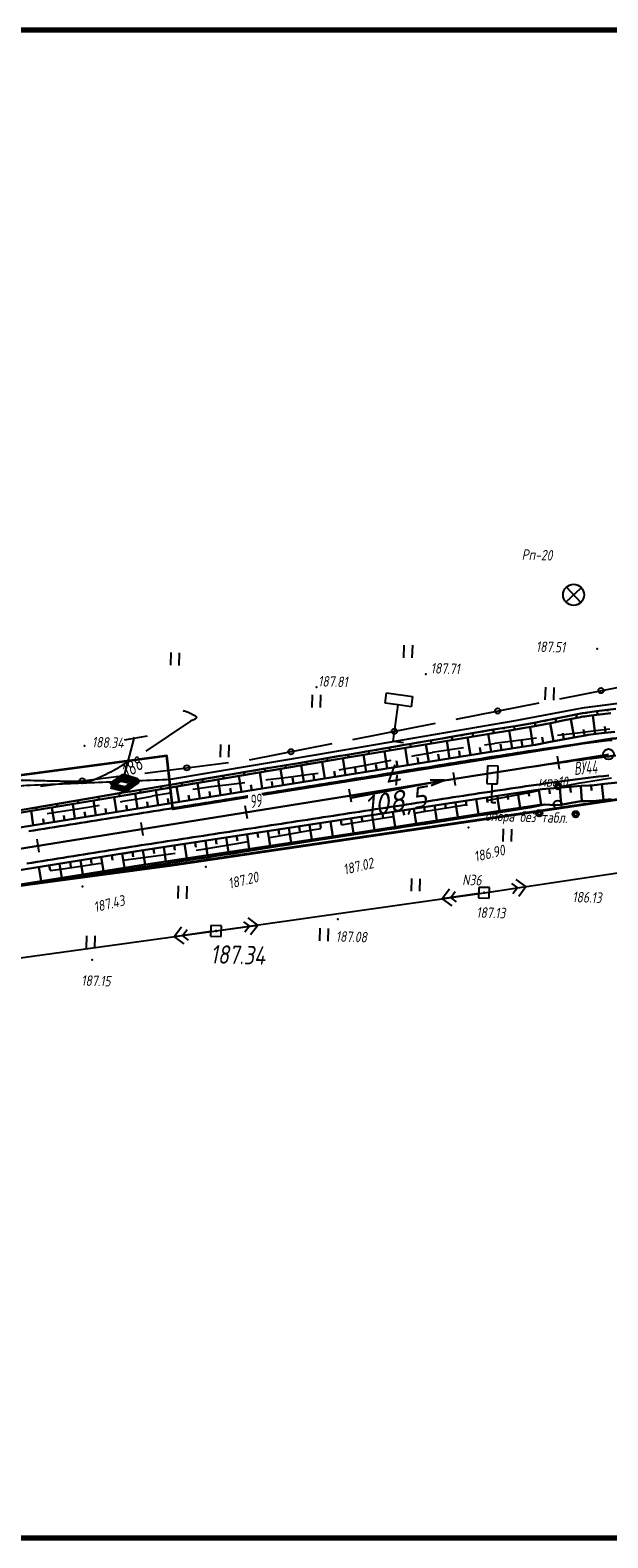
# Paper-space layout 'Лист2' of a CAD drawing. Header units: millimetres. Extents: x -640 to 411, y -3 to 287.
# Tile 8 of 10: x 115 to 224, y 1 to 287. Entities that reach past the tile are written whole.
import ezdxf

# ---------------------------------------------------------------- set-up
doc = ezdxf.new("R2010")
doc.units = ezdxf.units.MM
doc.linetypes.add('CONTI', pattern=[0])
for name, color, linetype, lineweight in [('10', 1, 'Continuous', 35), ('КОПИЯ_ОСЬ_13_ОТКОСЫ', 7, 'Continuous', 30), ('КОПИЯ_ОСЬ_ГРАНИЦЫ_ПОЛОС', 7, 'Continuous', 30), ('ОСЬ_ВЕРХ_ПОКРЫТИЯ_ГРАНИЦЫ_ПОЛОС', 7, 'Continuous', 30), ('ОСЬ_ВЕРХ_ПОКРЫТИЯ_ОСЬ', 1, 'Continuous', 30), ('Уклоны ПЧ', 5, 'Continuous', 30)]:
    doc.layers.add(name, color=color, linetype=linetype, lineweight=lineweight)
for name, color, linetype in [('_Оформление', 7, 'Continuous'), ('_Ростелеком', 6, 'Continuous'), ('GOR_BDEFAULT', 212, 'CONTI'), ('NAD_MDEFAULT', 7, 'CONTI'), ('PI_OTDEFAULT', 172, 'CONTI'), ('PI_TTDEFAULT', 5, 'CONTI'), ('PLN_O', 7, 'CONTI'), ('SIT_LDEFAULT', 7, 'CONTI'), ('USLZNDEFAULT', 7, 'CONTI'), ('ZAPSKDEFAULT', 7, 'CONTI'), ('КОПИЯ_ОСЬ_ТАНГЕНСЫ', 1, 'Continuous'), ('ОСЬ_ВЕРХ_ПОКРЫТИЯ_ОТКОСЫ', 7, 'Continuous'), ('ОСЬ_ВЕРХ_ПОКРЫТИЯ_ПИКЕТЫ', 1, 'Continuous')]:
    doc.layers.add(name, color=color, linetype=linetype)
doc.styles.add('eskd', font='isocpeur.ttf', dxfattribs={"width": 1.2, "height": 2})
doc.styles.add('SHRFT', font='isocpeui.ttf')
doc.styles.get("Standard").update_dxf_attribs({"font": 'isocpeui.ttf'})
doc.styles.add('ГОСТ', font='isocpeur.ttf', dxfattribs={"height": 4})
doc.linetypes.add('Связь', pattern='A,12.5,[130,ltypeshp.shx,S=1,R=-30,X=0,Y=0.9],1,[130,ltypeshp.shx,S=1,R=-30,X=0,Y=0.9],1,[130,ltypeshp.shx,S=1,R=-30,X=0,Y=0.9],4.5', length=19)

# ---------------------------------------------------------------- blocks, each defined once
blk = doc.blocks.new('BL_2011')
at = {"color": 0}
for p, q in [((0, 0), (0, 2.4)), ((1.6, 0), (1.6, 2.4))]:
    blk.add_line(p, q, dxfattribs=at)
blk = doc.blocks.new('BL_2009')
at = {"color": 0}
for centre, radius in [((0, 3.46), 0.6), ((0, 3.46), 0.3), ((0, 0), 0.8), ((-3.46, -1.74), 0.6), ((-3.46, -1.74), 0.3), ((3.46, -1.74), 0.6), ((3.46, -1.74), 0.3)]:
    blk.add_circle(centre, radius, dxfattribs=at)
blk = doc.blocks.new('BL_7')
at = {"color": 0}
for p, q in [((-1.4, 1.4), (1.4, -1.4)), ((-1.4, -1.4), (1.4, 1.4))]:
    blk.add_line(p, q, dxfattribs=at)
blk.add_circle((0, 0), 2, dxfattribs=at)
blk = doc.blocks.new('BL_27')
at = {"color": 0}
for p, q in [((1, 1), (-1, 1)), ((-1, 1), (-1, -1)), ((1, -1), (1, 1)), ((-1, -1), (1, -1))]:
    blk.add_line(p, q, dxfattribs=at)
blk.add_circle((0, 0), 0.1, dxfattribs=at)
blk = doc.blocks.new('BL_12')
at = {"color": 0}
for p, q in [((1, 7), (-1, 7)), ((-1, 7), (-1, 3.6)), ((1, 3.6), (1, 7)), ((-1, 3.6), (0, 3.6)), ((0, 0), (0, 3.6)), ((0, 3.6), (1, 3.6)), ((0.8, 0), (0, 0))]:
    blk.add_line(p, q, dxfattribs=at)
blk = doc.blocks.new('BL_13')
at = {"color": 0}
for p, q in [((-2.5, 7), (-2.5, 9)), ((-2.5, 9), (2.5, 9)), ((2.5, 9), (2.5, 7)), ((0, 7), (-2.5, 7)), ((0, 0), (0, 7)), ((2.5, 7), (0, 7)), ((2, 0), (0, 0))]:
    blk.add_line(p, q, dxfattribs=at)
blk = doc.blocks.new('Стрелка')
at = {"layer": 'Уклоны ПЧ', "ltscale": 2}
for points in [[(-0.02, -0.05), (-0.02, 17.97)], [(-0.02, -0.05), (-0.58, 2.62)], [(-0.02, -0.05), (0.53, 2.62)]]:
    blk.add_lwpolyline(points, dxfattribs=at)

psp = doc.layouts.new('Лист2')

# ---------------------------------------------------------------- linework, layer by layer
at = {"layer": '10'}
for points in [[(255.04, 154.67), (224.93, 152.39), (207.26, 149.57), (158.69, 141.81)], [(155.76, 141.34), (141.62, 139.09), (140.47, 149.17), (88.15, 142.24), (-26.82, 123.3), (-26.31, 113.57), (-97.37, 100.2), (-188.74, 82.9), (-234.81, 79.09), (-245.24, 79.44), (-320.53, 81.96), (-435.81, 101.08), (-493.52, 115.13), (-570.05, 134.4), (-567.93, 143.52), (-601.29, 151.53)], [(371.94, 152.68), (354.49, 145.52), (316.18, 140.56), (226.25, 130.69), (227.73, 141.12), (141.49, 128.43), (141.49, 128.43), (66.75, 118.43), (-0.41, 107.37), (-16.93, 104.65), (-86.02, 91.65), (-95.42, 89.88), (-95.64, 79.6), (-176.45, 63.92), (-224.96, 59.06)], [(-224.96, 59.06), (-176.45, 63.92), (-95.64, 79.6), (-95.42, 89.88), (-86.02, 91.65), (-16.93, 104.65), (-0.41, 107.37), (66.75, 118.43), (141.49, 128.43), (141.49, 128.43), (227.73, 141.12), (226.25, 130.69), (316.18, 140.56), (354.49, 145.52), (371.94, 152.68)]]:
    psp.add_lwpolyline(points, dxfattribs=at)
at = {"layer": '_Оформление', "lineweight": 70, "ltscale": 200}
psp.add_lwpolyline([(409.22, 286.78), (-640.2, 286.78), (-640.2, 0.9), (409.22, 0.9)], close=True, dxfattribs=at)
at = {"layer": '_Ростелеком', "color": 5, "linetype": 'Связь', "const_width": 0.35}
psp.add_lwpolyline([(369.28, 169.92), (338.94, 166.14), (290.1, 162.97), (280.18, 163.14), (237.61, 160.6), (219.46, 158.27), (206.58, 155.84), (169.28, 149.45), (141.02, 144.7), (113.41, 143.55), (79.64, 138.3), (36.73, 131.35), (6.2, 126.11), (-26.49, 116.96), (-59.17, 111.21), (-94.25, 104.98), (-124.45, 99.76), (-157.41, 93.63), (-184.06, 88.92), (-239.6, 82.61)], dxfattribs=at)
at = {"layer": '_Ростелеком', "ltscale": 0.25}
for points in [[(134.28, 152.7), (132.08, 144.33), (133.73, 143.94)], [(132.42, 152.24), (136.84, 152.97)]]:
    psp.add_lwpolyline(points, dxfattribs=at)
at = {"layer": '_Ростелеком', "linetype": 'ByBlock', "lineweight": 100, "ltscale": 0.25}
psp.add_lwpolyline([(129.88, 143.53), (132.64, 142.86), (134.79, 144.4), (132.19, 145.18), (129.88, 143.53)], dxfattribs=at)
at = {"layer": 'GOR_BDEFAULT', "color": 212, "elevation": 188, "flags": 128}
for points in [[(143.58, 157.79), (143.71, 157.74), (143.85, 157.69), (144.01, 157.63), (144.18, 157.56), (144.36, 157.49), (144.53, 157.43), (144.71, 157.35), (144.89, 157.27), (145.06, 157.2), (145.23, 157.11), (145.39, 157.04), (145.53, 156.96), (145.67, 156.89), (145.78, 156.81), (145.89, 156.74), (145.96, 156.68), (146.02, 156.62), (146.05, 156.56), (146.07, 156.5), (146.08, 156.44), (146.08, 156.4), (146.05, 156.36), (146.03, 156.31), (146, 156.27), (145.95, 156.23), (145.9, 156.2), (145.86, 156.16), (145.81, 156.14), (145.76, 156.11), (145.72, 156.09), (145.45, 155.96), (145.36, 155.93), (145.27, 155.89), (145.17, 155.86), (145.07, 155.8), (144.96, 155.74), (136.48, 150.08)], [(133.48, 148.3), (133.03, 148.01), (132.61, 147.75), (132.26, 147.52), (131.95, 147.32), (131.66, 147.14), (131.42, 147), (131.22, 146.87), (131.04, 146.76), (130.88, 146.66), (130.75, 146.59), (130.63, 146.52), (130.53, 146.47), (130.45, 146.42), (130.36, 146.37), (130.27, 146.34), (130.2, 146.29), (130.11, 146.25), (130.04, 146.2), (129.95, 146.16), (129.86, 146.11), (129.78, 146.08), (129.69, 146.03), (129.62, 145.99), (129.53, 145.94), (129.43, 145.9), (129.35, 145.86), (129.26, 145.81), (129.18, 145.76), (129.09, 145.72), (128.99, 145.67), (128.91, 145.63), (128.81, 145.59), (128.72, 145.54), (128.63, 145.49), (128.53, 145.45), (128.43, 145.4), (128.34, 145.36), (128.25, 145.31), (128.15, 145.27), (128.04, 145.22), (127.95, 145.17), (127.85, 145.13), (127.75, 145.07), (127.64, 145.03), (127.55, 144.99), (127.44, 144.94), (127.33, 144.9), (127.23, 144.84), (127.13, 144.8), (127.02, 144.75), (126.9, 144.71), (126.79, 144.67), (126.69, 144.62), (126.57, 144.58), (126.45, 144.54), (126.34, 144.51), (126.22, 144.47), (126.1, 144.45), (125.98, 144.41), (125.85, 144.39), (125.73, 144.37), (125.6, 144.35), (125.47, 144.33), (125.34, 144.32), (125.21, 144.31), (125.08, 144.29), (124.94, 144.29), (124.8, 144.28), (124.66, 144.28), (124.53, 144.28), (124.39, 144.27), (124.24, 144.27), (124.1, 144.27), (123.95, 144.27), (123.81, 144.28), (123.66, 144.28), (123.52, 144.28), (123.36, 144.28), (123.21, 144.28), (123.06, 144.28), (122.91, 144.28), (122.76, 144.29), (122.6, 144.29), (122.45, 144.3), (122.29, 144.29), (122.13, 144.29), (121.98, 144.3), (121.82, 144.3), (121.67, 144.31), (121.51, 144.31), (121.35, 144.31), (121.19, 144.31), (121.03, 144.32), (120.85, 144.32), (120.66, 144.34), (120.46, 144.33), (120.26, 144.34), (120.03, 144.35), (119.78, 144.35), (119.51, 144.36), (119.22, 144.37), (118.89, 144.37), (118.55, 144.38), (118.17, 144.39), (117.74, 144.4), (117.3, 144.41), (116.81, 144.42), (116.3, 144.44), (115.76, 144.45), (115.21, 144.46), (114.64, 144.47), (114.07, 144.48), (113.49, 144.5), (112.92, 144.5), (112.34, 144.52), (111.79, 144.53), (111.24, 144.54), (110.71, 144.56), (110.22, 144.57), (109.75, 144.58), (109.31, 144.59), (108.91, 144.59), (108.53, 144.6), (108.18, 144.6), (107.86, 144.6), (107.56, 144.6), (107.29, 144.57), (107.03, 144.56), (106.78, 144.53), (106.55, 144.49), (106.34, 144.44), (106.13, 144.38), (105.93, 144.3), (105.74, 144.21), (105.55, 144.11), (105.36, 143.99), (105.17, 143.87), (104.98, 143.73), (104.79, 143.59), (104.6, 143.43), (104.4, 143.3), (104.21, 143.14), (104, 143.01), (103.8, 142.88), (103.59, 142.76), (103.38, 142.66), (103.15, 142.58), (102.93, 142.52), (102.7, 142.49), (102.46, 142.49), (102.2, 142.51), (101.95, 142.56), (101.69, 142.64), (101.43, 142.74), (101.15, 142.86), (100.89, 142.99), (100.62, 143.13), (100.34, 143.28), (100.07, 143.44), (99.81, 143.6), (99.55, 143.75), (99.29, 143.91), (99.04, 144.05), (98.8, 144.18), (98.56, 144.3), (98.34, 144.4), (98.14, 144.48), (97.94, 144.54), (97.75, 144.6), (97.56, 144.63), (97.38, 144.66), (97.21, 144.68), (97.03, 144.69), (96.87, 144.68), (96.7, 144.67), (96.55, 144.65), (96.39, 144.64), (96.24, 144.61), (96.08, 144.58), (95.93, 144.56), (95.77, 144.53), (95.62, 144.5), (95.47, 144.48), (95.3, 144.44), (95.14, 144.41), (94.98, 144.39), (94.83, 144.36), (94.66, 144.33), (94.5, 144.3), (94.33, 144.27), (94.17, 144.25), (93.99, 144.22), (93.82, 144.18), (93.65, 144.16), (93.48, 144.13), (93.31, 144.1), (93.13, 144.06), (92.94, 144.04), (92.75, 144), (92.53, 143.97), (92.3, 143.94), (92.04, 143.9), (91.76, 143.87), (91.44, 143.83), (91.1, 143.78), (90.72, 143.74), (90.3, 143.7), (89.83, 143.65), (89.32, 143.6), (88.75, 143.55), (88.13, 143.5), (87.47, 143.44), (86.77, 143.38), (86.03, 143.32), (85.27, 143.25), (84.49, 143.18), (83.7, 143.13), (82.91, 143.06), (82.13, 142.99), (81.35, 142.93), (80.6, 142.86), (79.87, 142.81), (79.17, 142.74), (78.53, 142.69), (77.92, 142.63), (77.38, 142.58), (76.89, 142.53), (76.44, 142.47), (76.04, 142.43), (75.69, 142.39), (75.36, 142.35), (75.08, 142.31), (74.82, 142.27), (74.59, 142.23), (74.38, 142.19), (74.19, 142.15), (74.01, 142.12), (73.85, 142.09), (73.7, 142.05), (73.54, 142.01), (73.39, 141.99), (73.23, 141.95), (73.07, 141.91), (72.91, 141.88), (72.76, 141.84), (72.59, 141.8), (72.43, 141.77), (72.27, 141.72), (72.11, 141.69), (71.95, 141.65), (71.78, 141.61), (71.62, 141.57), (71.45, 141.53), (71.29, 141.49), (71.13, 141.45), (70.96, 141.4), (70.79, 141.37), (70.62, 141.33), (70.45, 141.28), (70.28, 141.24), (70.1, 141.2), (69.93, 141.16), (69.77, 141.11), (69.59, 141.06), (69.41, 141.02), (69.24, 140.98), (69.06, 140.93), (68.89, 140.87), (68.71, 140.83), (68.54, 140.78), (68.36, 140.73), (68.18, 140.68), (68, 140.63), (67.82, 140.57), (67.64, 140.52), (67.45, 140.47), (67.27, 140.41), (67.09, 140.36), (66.9, 140.3), (66.72, 140.24), (66.53, 140.18), (66.35, 140.11), (66.16, 140.05), (65.96, 139.98), (65.78, 139.91), (65.59, 139.84), (65.39, 139.77), (65.2, 139.69), (65, 139.61), (64.8, 139.53), (64.61, 139.45), (64.41, 139.37), (64.2, 139.28), (64, 139.19), (63.79, 139.1), (63.58, 139.01), (63.37, 138.92), (63.16, 138.82), (62.95, 138.73), (62.73, 138.63), (62.51, 138.52), (62.29, 138.43), (62.07, 138.32), (61.84, 138.21), (61.61, 138.11), (61.38, 138), (61.15, 137.89), (60.91, 137.77), (60.67, 137.66), (60.43, 137.54), (60.18, 137.42), (59.94, 137.31), (59.69, 137.19), (59.44, 137.06), (59.18, 136.93), (58.93, 136.81), (58.66, 136.68), (58.4, 136.55), (58.13, 136.42), (57.87, 136.29), (57.61, 136.17), (57.35, 136.05), (57.1, 135.92), (56.84, 135.8), (56.59, 135.69), (56.35, 135.58), (56.11, 135.48), (55.88, 135.39), (55.66, 135.3), (55.45, 135.21), (55.24, 135.14), (55.04, 135.08), (54.85, 135.02), (54.67, 134.97), (54.51, 134.92), (54.34, 134.88), (54.2, 134.84), (54.05, 134.8), (53.9, 134.77), (53.78, 134.72), (53.65, 134.69), (53.53, 134.65), (53.42, 134.61), (53.31, 134.57), (53.21, 134.51), (53.12, 134.46), (53.03, 134.4), (52.95, 134.34), (52.87, 134.27), (52.8, 134.21), (52.73, 134.13), (52.67, 134.07), (52.61, 134), (52.56, 133.93), (52.51, 133.87), (52.47, 133.8), (52.43, 133.73), (52.39, 133.67), (52.35, 133.62), (52.33, 133.58)]]:
    psp.add_lwpolyline(points, dxfattribs=at)
at = {"layer": 'PI_TTDEFAULT', "color": 5}
for p in [(222.15, 169.44, 187.51), (189.65, 164.67, 187.71), (168.86, 162.2, 187.81), (124.84, 151.06, 188.34), (197.74, 135.6, 186.9), (147.87, 128.13, 187.2), (124.45, 124.39, 187.43), (200.68, 123.21, 187.13), (172.94, 118.18, 187.09), (149.82, 115.97, 187.34), (126.3, 110.48, 187.15)]:
    psp.add_point(p, dxfattribs=at)
at = {"layer": 'PLN_O'}
for p, q in [((215.04, 160), (228.52, 162.66)), ((195.42, 156.15), (211.11, 159.23)), ((175.8, 152.28), (191.49, 155.36)), ((156.18, 148.42), (171.87, 151.5)), ((136.33, 145.92), (152.21, 147.89)), ((116.48, 143.45), (132.36, 145.42))]:
    psp.add_line(p, q, dxfattribs=at)
for centre in [(222.89, 161.55), (203.26, 157.69), (183.64, 153.82), (164.02, 149.96), (144.27, 146.9), (124.42, 144.44)]:
    psp.add_circle(centre, 0.5, dxfattribs=at)
at = {"layer": 'SIT_LDEFAULT', "color": 7}
for p, q in [((207.73, 152.15), (202.67, 151.49)), ((210.65, 152.52), (207.73, 152.15)), ((217.89, 153.42), (214.62, 153.01)), ((222.39, 153.97), (217.89, 153.42)), ((224.56, 154.23), (222.39, 153.97)), ((187.49, 149.17), (186.91, 149.06)), ((190.84, 149.77), (187.48, 149.16)), ((194.22, 150.33), (190.85, 149.79)), ((196.79, 150.69), (194.21, 150.32)), ((202.67, 151.48), (200.74, 151.22)), ((169.21, 145.85), (167.2, 145.56)), ((174.08, 146.62), (173.15, 146.47)), ((177.43, 147.23), (174.08, 146.62)), ((180.79, 147.88), (177.43, 147.23)), ((182.98, 148.31), (180.79, 147.88)), ((148.88, 143.29), (145.89, 142.87)), ((152.25, 143.71), (148.88, 143.29)), ((155.31, 144.08), (152.25, 143.71)), ((159.66, 144.6), (159.29, 144.56)), ((163.48, 145.07), (159.66, 144.6)), ((167.2, 145.56), (163.48, 145.07)), ((214.99, 143.33), (218.61, 143.99)), ((218.61, 143.99), (222.9, 144.72)), ((222.9, 144.72), (224.87, 144.98)), ((132.15, 140.51), (131.6, 140.41)), ((134.89, 140.99), (132.15, 140.5)), ((137.64, 141.49), (134.89, 140.99)), ((140.38, 141.98), (137.64, 141.5)), ((141.45, 142.16), (140.38, 141.98)), ((145.89, 142.87), (145.4, 142.8)), ((201.24, 140.7), (204.56, 141.34)), ((204.56, 141.33), (209.22, 142.24)), ((209.22, 142.24), (211.07, 142.58)), ((119.77, 138.48), (117.78, 138.17)), ((123.53, 139.07), (119.77, 138.48)), ((126.65, 139.57), (123.53, 139.07)), ((127.66, 139.74), (126.65, 139.57)), ((178.62, 136.91), (182.15, 137.48)), ((182.15, 137.48), (183.5, 137.69)), ((187.46, 138.33), (189.26, 138.62)), ((189.26, 138.62), (192.8, 139.2)), ((192.8, 139.2), (196.34, 139.79)), ((196.34, 139.79), (197.32, 139.97)), ((161.1, 133.9), (164.62, 134.54)), ((164.62, 134.54), (168.13, 135.17)), ((168.13, 135.16), (169.68, 135.43)), ((173.64, 136.1), (175.11, 136.34)), ((175.11, 136.34), (178.62, 136.91)), ((147.35, 131.5), (150.7, 132.05)), ((150.7, 132.05), (154.12, 132.64)), ((154.12, 132.64), (155.91, 132.96)), ((159.84, 133.68), (161.1, 133.91)), ((124.15, 128.27), (127.46, 128.74)), ((127.46, 128.74), (128.21, 128.84)), ((132.18, 129.37), (134.1, 129.62)), ((134.1, 129.62), (137.42, 130.07)), ((137.42, 130.07), (140.74, 130.52)), ((140.74, 130.52), (142.09, 130.71)), ((146.04, 131.3), (147.35, 131.5)), ((200.68, 123.21), (253.06, 131.05)), ((118.31, 127.43), (120.74, 127.78)), ((120.74, 127.78), (124.15, 128.27)), ((149.82, 115.97), (200.68, 123.21)), ((194.13, 123.89), (192.76, 122.09)), ((199.69, 123.07), (192.76, 122.09)), ((194.35, 122.31), (195.2, 123.44)), ((201.68, 123.35), (208.59, 124.39)), ((205.88, 125), (207.02, 124.15)), ((207.02, 124.15), (206.17, 123.02)), ((208.59, 124.39), (206.78, 125.74)), ((207.25, 122.58), (208.59, 124.39)), ((192.76, 122.09), (194.57, 120.72)), ((195.48, 121.47), (194.35, 122.31)), ((155.03, 117.72), (156.15, 116.87)), ((157.74, 117.1), (155.93, 118.46)), ((99.31, 109.03), (149.82, 115.97)), ((143.26, 116.68), (141.9, 114.88)), ((148.83, 115.84), (141.9, 114.88)), ((141.9, 114.88), (143.69, 113.52)), ((143.48, 115.11), (144.33, 116.23)), ((144.61, 114.25), (143.48, 115.11)), ((150.81, 116.11), (157.74, 117.1)), ((156.15, 116.87), (155.3, 115.75)), ((156.38, 115.29), (157.74, 117.1))]:
    psp.add_line(p, q, dxfattribs=at)
at = {"layer": 'КОПИЯ_ОСЬ_13_ОТКОСЫ'}
for points in [[(95.18, 136.03), (114.92, 139.27), (123.1, 140.67), (132.96, 142.33), (133.95, 142.48), (141.84, 143.82), (144.8, 144.31), (145.78, 144.47), (159.59, 146.81), (165.51, 147.8), (169.45, 148.47), (173.39, 149.15), (174.38, 149.32), (177.33, 149.83), (178.32, 150), (180.29, 150.33), (181.28, 150.51), (184.23, 151.01), (185.22, 151.19), (187.19, 151.52), (188.18, 151.7), (193.11, 152.53), (194.09, 152.7), (202.49, 154.14), (206.96, 154.89), (209.86, 155.37), (212.35, 155.88), (213.65, 156.14), (219.38, 157.24), (219.89, 157.33), (222.02, 157.63), (225.67, 158.08)], [(95.26, 135.55), (123.19, 140.12), (133.05, 141.78), (172.48, 148.5), (202.09, 153.44), (205.56, 154.01), (208.06, 154.41), (209.96, 154.71), (211.95, 155.12), (213.94, 155.52), (215.94, 155.92), (216.95, 156.12), (218.96, 156.5), (219.19, 156.55), (219.5, 156.61), (219.81, 156.66), (220.98, 156.82), (222.1, 156.96), (224.76, 157.27)], [(95.26, 135.55), (123.19, 140.12), (133.05, 141.78), (172.48, 148.5), (202.09, 153.44), (205.56, 154.01), (208.06, 154.41), (209.96, 154.71), (211.95, 155.12), (213.94, 155.52), (215.94, 155.92), (216.95, 156.12), (218.96, 156.5), (219.19, 156.55), (219.5, 156.61), (219.81, 156.66), (220.98, 156.82), (222.1, 156.96), (224.76, 157.27)], [(220.14, 157.37), (220.17, 157.15)], [(222.13, 157.64), (222.21, 156.97)], [(224.11, 157.89), (224.14, 157.67)], [(204.41, 154.46), (204.45, 154.26)], [(206.38, 154.8), (206.49, 154.16)], [(208.36, 155.12), (208.39, 154.91)], [(209.94, 151.19), (209.43, 154.62)], [(210.33, 155.46), (210.46, 154.81)], [(212.29, 155.86), (212.33, 155.65)], [(213.87, 151.93), (213.22, 155.38)], [(214.25, 156.25), (214.37, 155.61)], [(216.21, 156.63), (216.25, 156.42)], [(217.8, 152.67), (217.15, 156.15)], [(218.18, 157.01), (218.3, 156.37)], [(221.75, 153.31), (221.32, 156.86)], [(223.74, 153.54), (223.6, 154.73)], [(90.04, 132.01), (203.12, 150.14), (207.09, 150.76), (209.57, 151.13), (210.47, 151.27), (212.94, 151.76), (218.41, 152.79), (219.91, 153.06), (220.41, 153.14), (222.96, 153.45), (225.52, 153.74)], [(188.64, 151.77), (188.67, 151.59)], [(190.61, 152.11), (190.71, 151.54)], [(192.58, 152.44), (192.62, 152.26)], [(194.14, 148.7), (193.6, 152.03)], [(194.56, 152.78), (194.65, 152.2)], [(196.53, 153.12), (196.56, 152.92)], [(198.09, 149.33), (197.55, 152.68)], [(198.5, 153.46), (198.6, 152.86)], [(200.47, 153.79), (200.5, 153.6)], [(202.04, 149.96), (201.49, 153.34)], [(202.44, 154.13), (202.55, 153.52)], [(205.99, 150.58), (205.45, 153.99)], [(207.96, 150.89), (207.79, 152.03)], [(211.91, 151.55), (211.68, 152.69)], [(215.84, 152.3), (215.62, 153.45)], [(219.77, 153.03), (219.56, 154.19)], [(170.9, 148.72), (170.98, 148.25)], [(172.87, 149.06), (172.9, 148.9)], [(174.39, 145.53), (173.87, 148.74)], [(174.84, 149.4), (174.93, 148.91)], [(176.81, 149.74), (176.84, 149.57)], [(178.34, 146.16), (177.82, 149.39)], [(178.78, 150.08), (178.87, 149.57)], [(180.76, 150.42), (180.79, 150.25)], [(182.29, 146.8), (181.77, 150.05)], [(182.73, 150.76), (182.82, 150.23)], [(184.7, 151.1), (184.73, 150.92)], [(186.24, 147.43), (185.71, 150.71)], [(186.67, 151.43), (186.76, 150.88)], [(188.21, 147.75), (188.04, 148.84)], [(190.19, 148.06), (189.66, 151.37)], [(192.16, 148.38), (191.98, 149.48)], [(196.11, 149.01), (195.93, 150.12)], [(200.06, 149.65), (199.88, 150.76)], [(204.01, 150.28), (203.83, 151.4)], [(155.12, 146.05), (155.21, 145.56)], [(157.1, 146.39), (157.12, 146.22)], [(158.59, 143), (158.1, 146.05)], [(159.07, 146.72), (159.15, 146.23)], [(161.04, 147.05), (161.07, 146.89)], [(162.54, 143.63), (162.04, 146.72)], [(163.01, 147.38), (163.09, 146.9)], [(164.99, 147.71), (165.01, 147.55)], [(166.49, 144.26), (165.99, 147.4)], [(166.96, 148.05), (167.04, 147.57)], [(168.93, 148.38), (168.96, 148.22)], [(170.44, 144.9), (169.93, 148.07)], [(172.41, 145.21), (172.24, 146.27)], [(176.36, 145.85), (176.19, 146.91)], [(180.31, 146.48), (180.14, 147.56)], [(184.26, 147.11), (184.09, 148.2)], [(91.31, 124.11), (134.77, 131.08), (204.94, 141.84), (211.72, 142.84), (217.65, 143.35), (219.13, 143.46), (220.61, 143.56), (221.59, 143.63), (223.55, 143.86), (227.97, 144.34)], [(137.37, 143.07), (137.4, 142.89)], [(139.35, 143.4), (139.44, 142.87)], [(141.32, 143.74), (141.35, 143.56)], [(142.79, 140.46), (142.33, 143.36)], [(143.29, 144.06), (143.38, 143.54)], [(145.26, 144.39), (145.29, 144.21)], [(146.74, 141.1), (146.27, 144.03)], [(147.24, 144.72), (147.32, 144.21)], [(149.21, 145.05), (149.24, 144.88)], [(150.69, 141.73), (150.21, 144.7)], [(151.18, 145.39), (151.27, 144.88)], [(152.67, 142.05), (152.51, 143.04)], [(153.15, 145.72), (153.18, 145.55)], [(154.64, 142.36), (154.16, 145.38)], [(156.62, 142.68), (156.45, 143.69)], [(160.56, 143.31), (160.4, 144.33)], [(164.51, 143.95), (164.35, 144.98)], [(168.46, 144.58), (168.3, 145.62)], [(213.06, 142.96), (213.14, 142)], [(215.05, 143.13), (215.32, 139.93)], [(217.04, 143.29), (217.13, 142.23)], [(219.04, 143.45), (219.25, 140.57)], [(221.03, 143.59), (221.1, 142.63)], [(223.02, 143.8), (223.36, 140.83)], [(108.66, 124.18), (135.2, 128.36), (175.74, 134.48), (205.38, 139.01), (208.33, 139.45), (211.27, 139.87), (212.15, 139.96), (214.17, 139.81), (215.15, 139.91), (215.93, 140.01), (217.57, 140.31), (218.05, 140.4), (219.02, 140.56), (220, 140.6), (221.96, 140.67), (224.83, 140.99)], [(121.6, 140.41), (121.63, 140.24)], [(123.57, 140.75), (123.66, 140.2)], [(125.54, 141.08), (125.57, 140.9)], [(126.99, 137.93), (126.55, 140.69)], [(127.51, 141.41), (127.6, 140.86)], [(129.48, 141.74), (129.52, 141.56)], [(130.94, 138.57), (130.5, 141.35)], [(131.46, 142.07), (131.55, 141.53)], [(133.43, 142.4), (133.46, 142.22)], [(134.89, 139.2), (134.44, 142.01)], [(135.4, 142.73), (135.49, 142.19)], [(136.87, 139.52), (136.72, 140.45)], [(138.84, 139.83), (138.38, 142.69)], [(140.82, 140.15), (140.66, 141.1)], [(144.77, 140.78), (144.61, 141.75)], [(148.72, 141.41), (148.56, 142.39)], [(195.25, 140.36), (195.68, 137.52)], [(197.22, 140.66), (197.37, 139.72)], [(199.2, 140.96), (199.64, 138.13)], [(201.18, 141.27), (201.32, 140.32)], [(203.15, 141.57), (203.59, 138.73)], [(205.13, 141.87), (205.27, 140.93)], [(207.11, 142.16), (207.53, 139.33)], [(209.09, 142.46), (209.23, 141.51)], [(211.07, 142.75), (211.49, 139.89)], [(-203.04, 70.94), (-200.03, 71.34), (-197.63, 71.68), (-194.63, 72.12), (-189.4, 72.91), (-184.17, 73.73), (-179.2, 74.54), (-172.26, 75.69), (-148.07, 79.76), (-139, 81.28), (-109.43, 86.33), (-79.88, 91.53), (18.56, 109.15), (57.96, 115.99), (68.26, 117.72), (78.56, 119.41), (108.66, 124.18), (135.2, 128.36), (175.74, 134.48), (205.38, 139.01), (208.33, 139.45), (212.15, 139.96)], [(97.41, 122.13), (125.38, 126.48), (136.25, 128.15), (137.24, 128.28), (138.23, 128.43), (139.22, 128.59), (140.21, 128.73), (141.2, 128.87), (142.18, 129.03), (143.17, 129.18), (144.16, 129.32), (146.14, 129.63), (147.13, 129.77), (148.12, 129.92), (149.11, 130.07), (151.08, 130.38), (153.06, 130.69), (154.05, 130.84), (161.95, 132.1), (162.93, 132.26), (168.86, 133.19), (171.83, 133.65), (173.81, 133.93), (176.77, 134.38), (177.76, 134.53), (178.75, 134.68), (180.73, 134.96), (181.72, 135.12), (183.69, 135.43), (184.68, 135.57), (187.65, 136.02), (189.63, 136.3), (191.61, 136.61), (193.59, 136.9), (195.56, 137.21), (197.54, 137.52), (200.01, 137.91), (201.49, 138.14), (203.46, 138.45), (205.42, 138.78), (209.34, 139.4), (210.31, 139.59), (212.15, 139.96)], [(115.14, 136.03), (114.71, 138.73)], [(115.68, 139.4), (115.77, 138.91)], [(117.12, 136.35), (116.98, 137.25)], [(117.65, 139.74), (117.68, 139.57)], [(119.09, 136.67), (118.66, 139.38)], [(119.62, 140.07), (119.71, 139.55)], [(121.07, 136.98), (120.92, 137.89)], [(123.04, 137.3), (122.61, 140.03)], [(125.02, 137.62), (124.87, 138.53)], [(128.97, 138.25), (128.82, 139.17)], [(132.92, 138.88), (132.77, 139.81)], [(175.48, 137.32), (175.91, 134.5)], [(177.45, 137.63), (177.6, 136.69)], [(179.43, 137.93), (179.87, 135.11)], [(181.41, 138.23), (181.55, 137.29)], [(183.39, 138.54), (183.82, 135.71)], [(185.36, 138.84), (185.51, 137.9)], [(187.34, 139.14), (187.77, 136.32)], [(189.32, 139.45), (189.46, 138.51)], [(191.29, 139.75), (191.73, 136.92)], [(193.27, 140.05), (193.41, 139.11)], [(194.66, 137.07), (194.62, 137.36)], [(196.64, 137.38), (196.63, 137.48)], [(198.62, 137.69), (198.57, 137.97)], [(200.59, 138), (200.58, 138.09)], [(202.57, 138.31), (202.53, 138.57)], [(204.54, 138.63), (204.53, 138.72)], [(206.52, 138.95), (206.48, 139.17)], [(208.49, 139.27), (208.48, 139.34)], [(210.46, 139.62), (210.44, 139.73)], [(157.69, 134.59), (157.83, 133.67)], [(159.66, 134.9), (160.09, 132.12)], [(161.64, 135.2), (161.78, 134.27)], [(163.62, 135.5), (164.05, 132.71)], [(165.59, 135.81), (165.74, 134.88)], [(167.57, 136.11), (168, 133.31)], [(169.55, 136.41), (169.69, 135.48)], [(171.52, 136.72), (171.96, 133.91)], [(173.5, 137.02), (173.64, 136.08)], [(176.86, 134.39), (176.85, 134.47)], [(178.84, 134.7), (178.81, 134.95)], [(180.82, 134.98), (180.81, 135.06)], [(182.8, 135.29), (182.76, 135.55)], [(184.77, 135.59), (184.76, 135.67)], [(186.75, 135.88), (186.71, 136.15)], [(188.73, 136.17), (188.72, 136.26)], [(190.71, 136.47), (190.66, 136.76)], [(192.69, 136.77), (192.67, 136.87)], [(137.92, 131.56), (138.06, 130.65)], [(139.89, 131.86), (140.31, 129.13)], [(141.87, 132.17), (142.01, 131.26)], [(143.85, 132.47), (144.27, 129.73)], [(145.83, 132.77), (145.97, 131.86)], [(147.8, 133.08), (148.22, 130.33)], [(149.78, 133.38), (149.92, 132.46)], [(151.76, 133.68), (152.18, 130.92)], [(153.73, 133.99), (153.87, 133.07)], [(155.71, 134.29), (156.13, 131.52)], [(159.08, 131.64), (159.03, 131.96)], [(161.05, 131.96), (161.03, 132.06)], [(163.03, 132.27), (162.98, 132.55)], [(165, 132.58), (164.99, 132.68)], [(166.98, 132.89), (166.94, 133.15)], [(168.95, 133.2), (168.94, 133.29)], [(170.93, 133.51), (170.89, 133.75)], [(172.91, 133.8), (172.9, 133.88)], [(174.89, 134.1), (174.85, 134.34)], [(120.14, 128.73), (120.57, 126.06)], [(122.12, 129.05), (122.26, 128.16)], [(124.09, 129.37), (124.52, 126.68)], [(126.07, 129.68), (126.21, 128.79)], [(128.04, 130), (128.47, 127.3)], [(130.02, 130.32), (130.16, 129.42)], [(131.99, 130.63), (132.42, 127.93)], [(133.96, 130.95), (134.11, 130.05)], [(135.94, 131.26), (136.36, 128.54)], [(139.31, 128.6), (139.26, 128.98)], [(141.29, 128.89), (141.27, 129.01)], [(143.27, 129.19), (143.21, 129.57)], [(145.24, 129.49), (145.22, 129.61)], [(147.22, 129.78), (147.16, 130.17)], [(149.2, 130.09), (149.18, 130.22)], [(151.17, 130.39), (151.12, 130.76)], [(153.15, 130.71), (153.13, 130.83)], [(155.13, 131.02), (155.07, 131.36)], [(157.1, 131.33), (157.08, 131.44)], [(116.19, 128.1), (116.62, 125.44)], [(118.17, 128.42), (118.31, 127.53)], [(119.54, 125.57), (119.49, 125.89)], [(121.52, 125.88), (121.5, 125.98)], [(123.49, 126.18), (123.44, 126.51)], [(125.47, 126.49), (125.45, 126.6)], [(127.45, 126.79), (127.39, 127.13)], [(129.42, 127.1), (129.41, 127.21)], [(131.4, 127.4), (131.35, 127.76)], [(133.38, 127.71), (133.36, 127.82)], [(135.35, 128.01), (135.3, 128.38)], [(137.33, 128.3), (137.31, 128.42)], [(115.59, 124.95), (115.54, 125.27)], [(117.56, 125.26), (117.55, 125.37)]]:
    psp.add_lwpolyline(points, dxfattribs=at)
at = {"layer": 'КОПИЯ_ОСЬ_ГРАНИЦЫ_ПОЛОС'}
for points in [[(225, 152.17), (224, 152.06), (222.99, 151.95), (221.99, 151.83), (220.99, 151.7), (219.99, 151.58), (218.99, 151.45), (217.99, 151.32), (216.99, 151.19), (215.99, 151.05), (214.99, 150.91), (214, 150.77), (213, 150.63), (212.01, 150.49), (211.01, 150.34), (210.02, 150.19), (209.03, 150.04), (208.03, 149.89), (207.04, 149.74), (206.05, 149.58), (205.06, 149.43), (204.07, 149.27), (203.08, 149.12), (202.09, 148.96), (201.1, 148.8), (200.12, 148.64), (199.13, 148.49), (198.14, 148.33), (197.15, 148.17), (196.17, 148.01), (195.18, 147.85), (194.19, 147.7), (193.21, 147.54), (192.22, 147.38), (191.23, 147.22), (190.25, 147.06), (189.26, 146.9), (188.27, 146.75), (187.29, 146.59), (186.3, 146.43), (185.31, 146.27), (184.33, 146.11), (183.34, 145.96), (182.35, 145.8), (181.36, 145.64), (180.38, 145.48), (179.39, 145.32), (178.4, 145.16), (177.42, 145.01), (176.43, 144.85), (175.44, 144.69), (174.46, 144.53), (173.47, 144.37), (172.48, 144.21), (171.5, 144.06), (170.51, 143.9), (169.52, 143.74), (168.54, 143.58), (167.55, 143.42), (166.56, 143.26), (165.57, 143.11), (164.59, 142.95), (163.6, 142.79), (162.61, 142.63), (161.63, 142.47), (160.64, 142.32), (159.65, 142.16), (158.67, 142), (158.52, 141.98)], [(155.87, 141.55), (155.71, 141.52), (154.72, 141.37), (153.73, 141.21), (152.75, 141.05), (151.76, 140.89), (150.77, 140.73), (149.79, 140.57), (148.8, 140.42), (147.81, 140.26), (146.82, 140.1), (145.84, 139.94), (144.85, 139.78), (143.86, 139.63), (142.88, 139.47), (141.89, 139.31), (140.9, 139.15), (139.92, 138.99), (138.93, 138.83), (137.94, 138.68), (136.96, 138.52), (135.97, 138.36), (134.98, 138.2), (134, 138.04), (133.01, 137.88), (132.02, 137.73), (131.03, 137.57), (130.05, 137.41), (129.06, 137.25), (128.07, 137.09), (127.09, 136.94), (126.1, 136.78), (125.11, 136.62), (124.13, 136.46), (123.14, 136.3), (122.15, 136.14), (121.17, 135.99), (120.18, 135.83), (119.19, 135.67), (118.21, 135.51), (117.22, 135.35), (116.23, 135.19), (115.24, 135.04), (114.26, 134.88)]]:
    psp.add_lwpolyline(points, dxfattribs=at)
at = {"layer": 'КОПИЯ_ОСЬ_ТАНГЕНСЫ'}
psp.add_line((67.41, 124.33), (224.3, 149.48), dxfattribs=at)
psp.add_circle((224.3, 149.48), 1, dxfattribs=at)
at = {"layer": 'ОСЬ_ВЕРХ_ПОКРЫТИЯ_ГРАНИЦЫ_ПОЛОС'}
for points in [[(90.04, 132.01), (203.12, 150.14), (207.09, 150.76), (209.57, 151.13), (210.47, 151.27), (212.94, 151.76), (218.41, 152.79), (219.91, 153.06), (220.41, 153.14), (222.96, 153.45), (225.52, 153.74)], [(91.31, 124.11), (134.77, 131.08), (204.94, 141.84), (211.72, 142.84), (217.65, 143.35), (219.13, 143.46), (220.61, 143.56), (221.59, 143.63), (223.55, 143.86), (227.97, 144.34)], [(224.35, 145.46), (223.37, 145.35), (222.39, 145.23), (221.41, 145.12), (220.43, 145), (219.45, 144.88), (218.47, 144.76), (217.48, 144.64), (216.5, 144.51), (215.52, 144.38), (214.54, 144.24), (213.56, 144.11), (212.57, 143.97), (211.59, 143.83), (210.61, 143.69), (209.62, 143.55), (208.64, 143.41), (207.66, 143.26), (206.67, 143.12), (205.69, 142.97), (204.7, 142.82), (203.72, 142.67), (202.73, 142.52), (201.75, 142.37), (200.76, 142.22), (199.77, 142.07), (198.79, 141.92), (197.8, 141.77), (196.81, 141.61), (195.82, 141.46), (194.84, 141.31), (193.85, 141.16), (192.86, 141.01), (191.87, 140.86), (190.89, 140.7), (189.9, 140.55), (188.91, 140.4), (187.92, 140.25), (186.94, 140.1), (185.95, 139.95), (184.96, 139.79), (183.98, 139.64), (182.99, 139.49), (182, 139.34), (181.01, 139.19), (180.03, 139.04), (179.04, 138.89), (178.05, 138.73), (177.06, 138.58), (176.08, 138.43), (175.09, 138.28), (174.1, 138.13), (173.11, 137.98), (172.13, 137.82), (171.14, 137.67), (170.15, 137.52), (169.17, 137.37), (168.18, 137.22), (167.19, 137.07), (166.2, 136.92), (165.22, 136.76), (164.23, 136.61), (163.24, 136.46), (162.25, 136.31), (161.27, 136.16), (160.28, 136.01), (159.29, 135.85), (158.3, 135.7), (157.32, 135.55), (156.33, 135.4), (155.34, 135.25), (154.36, 135.1), (153.37, 134.94), (152.38, 134.79), (151.39, 134.64), (150.41, 134.49), (149.42, 134.34), (148.43, 134.19), (147.44, 134.04), (146.46, 133.88), (145.47, 133.73), (144.48, 133.58), (143.49, 133.43), (142.51, 133.28), (141.52, 133.13), (140.53, 132.97), (139.54, 132.82), (138.56, 132.67), (137.57, 132.52), (136.58, 132.37), (135.6, 132.22), (134.61, 132.06), (133.62, 131.91), (132.63, 131.75), (131.65, 131.59), (130.66, 131.43), (129.67, 131.27), (128.69, 131.12), (127.7, 130.96), (126.71, 130.8), (125.73, 130.64), (124.74, 130.48), (123.75, 130.32), (122.76, 130.17), (121.78, 130.01), (120.79, 129.85), (119.8, 129.69), (118.82, 129.53), (117.83, 129.37), (116.84, 129.22), (115.86, 129.06), (114.87, 128.9), (113.88, 128.74)]]:
    psp.add_lwpolyline(points, dxfattribs=at)
at = {"layer": 'ОСЬ_ВЕРХ_ПОКРЫТИЯ_ОСЬ'}
psp.add_lwpolyline([(79.44, 126.26), (198.29, 145.31), (198.29, 145.31), (203.98, 146.22), (206.83, 146.67), (208.73, 146.96), (210.64, 147.25), (212.54, 147.53), (214.44, 147.81), (215.39, 147.94), (216.35, 148.07), (217.3, 148.2), (218.25, 148.33), (219.21, 148.45), (220.16, 148.58), (221.11, 148.7), (222.07, 148.81), (223.02, 148.93), (223.02, 148.93, -0.002214), (225.66, 149.23)], format="xyb", dxfattribs=at)
at = {"layer": 'ОСЬ_ВЕРХ_ПОКРЫТИЯ_ОТКОСЫ'}
psp.add_lwpolyline([(132.36, 130.69), (134.77, 131.08), (204.94, 141.84), (211.72, 142.84), (217.65, 143.35), (219.13, 143.46), (220.61, 143.56), (221.59, 143.63), (223.55, 143.86), (227.97, 144.34), (231.54, 144.69), (235.96, 145.08), (241.33, 145.49), (243.24, 145.63), (246.1, 145.83), (250.72, 146.14)], dxfattribs=at)
at = {"layer": 'ОСЬ_ВЕРХ_ПОКРЫТИЯ_ПИКЕТЫ'}
for p, q in [((214.99, 146.62), (214.64, 149.1)), ((195.25, 143.56), (194.86, 146.03)), ((175.51, 140.39), (175.11, 142.86)), ((155.76, 137.23), (155.36, 139.7)), ((155.76, 137.23), (155.36, 139.7)), ((136.01, 134.06), (135.61, 136.53)), ((116.26, 130.9), (115.87, 133.36))]:
    psp.add_line(p, q, dxfattribs=at)

# ---------------------------------------------------------------- block references
at = {"layer": '_Ростелеком', "rotation": 352.0690330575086}
psp.add_blockref('BL_13', (183.41, 151.89), dxfattribs=at)
at = {"layer": 'USLZNDEFAULT', "color": 7, "rotation": 358.4120607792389}
for name, p in [('BL_7', (217.67, 179.7)), ('BL_12', (202.14, 140.28)), ('BL_2009', (214.67, 139.94)), ('BL_27', (200.68, 123.21)), ('BL_27', (149.82, 115.97))]:
    psp.add_blockref(name, p, dxfattribs=at)
at = {"layer": 'ZAPSKDEFAULT', "color": 7, "rotation": 358.4120607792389}
for p in [(141.23, 166.35), (185.47, 167.78), (168.06, 158.36), (212.31, 159.79), (150.65, 148.94), (204.31, 132.95), (186.9, 123.53), (142.65, 122.1), (125.24, 112.68), (169.49, 114.11)]:
    psp.add_blockref('BL_2011', p, dxfattribs=at)
at = {"layer": 'Уклоны ПЧ', "rotation": 100.8247479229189}
psp.add_blockref('Стрелка', (193.13, 144.6), dxfattribs=at)

# ---------------------------------------------------------------- texts
at = {"layer": 'GOR_BDEFAULT', "color": 212, "style": 'SHRFT', "width": 0.75}
psp.add_text('188', height=2.625, rotation=32.9898, dxfattribs=at).set_placement((132.88, 144.78, 188))
at = {"layer": 'NAD_MDEFAULT', "color": 7, "style": 'eskd', "oblique": 10, "width": 0.8}
for s, p in [(' Рп-20', (206.81, 186.38)), ('ива10', (211, 143.4)), ('опора без табл.', (200.89, 136.85)), ('N36', (196.54, 124.69))]:
    psp.add_text(s, height=2, rotation=358.4121, dxfattribs=at).set_placement(p)
at = {"layer": 'PI_OTDEFAULT', "color": 172, "style": 'eskd', "oblique": 10, "width": 0.8}
for s, height, rotation, p in [('187.51', 2, 358.4121, (210.52, 168.9)), ('187.71', 2, 358.4121, (190.55, 164.81)), ('187.81', 2, 358.4121, (169.19, 162.34)), ('188.34', 2, 358.4121, (126.26, 150.8)), ('186.90', 2, 13.4121, (199.06, 129.04)), ('187.02', 2, 13.4121, (174.24, 126.6)), ('187.20', 2, 13.4121, (152.41, 123.96)), ('186.13', 2, 358.4121, (217.44, 121.43)), ('187.43', 2, 13.4121, (126.89, 119.48)), ('187.13', 2, 358.4121, (199.2, 118.5)), ('187.08', 2, 358.4121, (172.55, 113.95)), ('187.34', 3.5, 358.4121, (148.75, 109.83)), ('187.15', 2, 358.4121, (124.24, 105.59))]:
    psp.add_text(s, height=height, rotation=rotation, dxfattribs=at).set_placement(p)
at = {"layer": 'КОПИЯ_ОСЬ_ТАНГЕНСЫ', "width": 0.6}
psp.add_text('ВУ44', height=2.5, rotation=3.8274, dxfattribs=at).set_placement((217.85, 145.54))
at = {"layer": 'ОСЬ_ВЕРХ_ПОКРЫТИЯ_ПИКЕТЫ', "width": 0.6}
psp.add_text('99', height=2.5, rotation=9.1095, dxfattribs=at).set_placement((156.41, 139.23))
at = {"layer": 'Уклоны ПЧ', "style": 'ГОСТ', "oblique": 15}
for s, p in [('4', (182.01, 143.18)), ('108,5', (178.21, 137.52))]:
    psp.add_text(s, height=4, rotation=9.8051, dxfattribs=at).set_placement(p)

doc.saveas('drawing.dxf')
